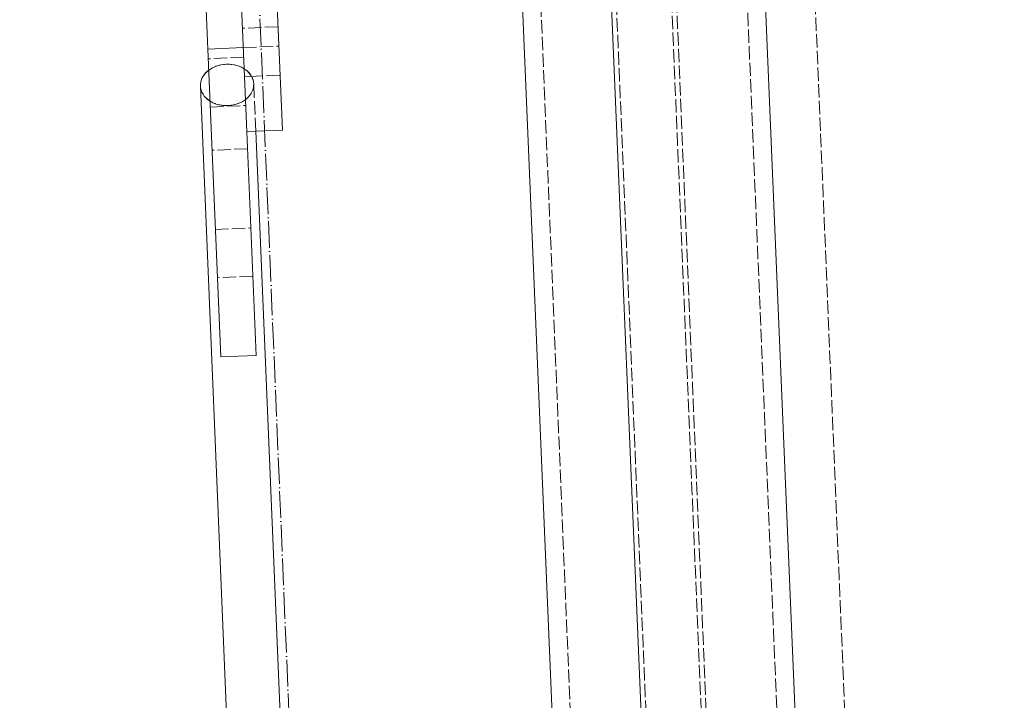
# Model space of a CAD drawing. Header units: millimetres. Extents: x -15129 to 9171, y -18789 to 5877.
# Tile 85 of 256: x -11752 to -11530, y -8789 to -8636. Entities that reach past the tile are written whole.
import ezdxf

# ---------------------------------------------------------------- set-up
doc = ezdxf.new("R2010")
doc.units = ezdxf.units.MM
doc.linetypes.add('ACAD_ISO02W100', pattern=[15, 12, -3])
doc.linetypes.add('ACAD_ISO04W100', pattern=[30, 24, -3, 0, -3])
for name, color, linetype in [('AS_Belki', 145, 'Continuous'), ('AS_Blachy', 30, 'Continuous'), ('AS_Sciany betonowe', 252, 'Continuous'), ('AS_Siatki', 72, 'Continuous')]:
    doc.layers.add(name, color=color, linetype=linetype)

msp = doc.modelspace()

# ---------------------------------------------------------------- linework, layer by layer
at = {"layer": 'AS_Belki', "color": 145, "linetype": 'Continuous', "lineweight": 13, "ltscale": 0.25}
for p, q in [((-11579.37, -9567.69), (-11620.28, -8586.54)), ((-11544.76, -9566.24), (-11585.67, -8585.09)), ((-11639.85, -8597.36), (-11599.9, -9555.23)), ((-11710.88, -8650.72), (-11698.66, -8943.57)), ((-11686.67, -8943.07), (-11698.44, -8660.89))]:
    msp.add_line(p, q, dxfattribs=at)
at = {"layer": 'AS_Belki', "color": 84, "linetype": 'ACAD_ISO02W100', "lineweight": 13, "ltscale": 0.25}
for p, q in [((-11578.27, -9567.64), (-11619.18, -8586.49)), ((-11565.84, -9567.12), (-11606.75, -8585.97)), ((-11564.74, -9567.07), (-11605.65, -8585.93)), ((-11548.85, -9566.41), (-11589.76, -8585.27)), ((-11636.17, -8587.2), (-11595.26, -9568.35)), ((-11698.44, -8660.89), (-11698.89, -8650.22))]:
    msp.add_line(p, q, dxfattribs=at)
at = {"layer": 'AS_Belki', "color": 84, "linetype": 'ACAD_ISO02W100', "lineweight": 13, "ltscale": 0.25, "extrusion": (0.026273, -0.629933, 0.776205)}
msp.add_circle((-12055.2, -6330.1, 5141.69), 6, dxfattribs=at)
at = {"layer": 'AS_Belki', "color": 84, "linetype": 'ACAD_ISO02W100', "lineweight": 13, "ltscale": 0.25, "extrusion": (-0.026273, 0.629933, 0.776205)}
msp.add_arc((12055.2, 6330.1, -5141.69), 6, 47.3552, 312.6449, dxfattribs=at)
at = {"layer": 'AS_Belki', "color": 145, "linetype": 'Continuous', "lineweight": 13, "ltscale": 0.25, "extrusion": (-0.026273, 0.629933, 0.776205)}
msp.add_arc((12055.2, 6330.1, -5141.69), 6, 312.6449, 47.3552, dxfattribs=at)
at = {"layer": 'AS_Blachy', "color": 145, "linetype": 'Continuous', "lineweight": 13, "ltscale": 0.25}
for p, q in [((-11702.02, -8623.18), (-11700.44, -8660.97)), ((-11692.45, -8660.64), (-11694.03, -8622.84)), ((-11709.22, -8642.41), (-11709.6, -8633.41)), ((-11701.23, -8642.07), (-11709.22, -8642.41)), ((-11706.33, -8711.7), (-11709.22, -8642.41)), ((-11700.44, -8660.97), (-11692.45, -8660.64)), ((-11700.44, -8660.97), (-11698.34, -8711.37)), ((-11706.33, -8711.7), (-11698.34, -8711.37))]:
    msp.add_line(p, q, dxfattribs=at)
at = {"layer": 'AS_Blachy', "color": 84, "linetype": 'ACAD_ISO02W100', "lineweight": 13, "ltscale": 0.25}
for p, q in [((-11693.42, -8637.37), (-11701.41, -8637.71)), ((-11701.23, -8642.07), (-11693.24, -8641.74)), ((-11701.14, -8644.25), (-11709.13, -8644.58)), ((-11700.96, -8648.62), (-11699.86, -8648.58)), ((-11699.86, -8648.58), (-11692.96, -8648.29)), ((-11708.68, -8655.44), (-11700.69, -8655.1)), ((-11700.28, -8664.84), (-11708.27, -8665.17)), ((-11707.53, -8683.01), (-11699.54, -8682.67)), ((-11699.08, -8693.53), (-11707.08, -8693.86))]:
    msp.add_line(p, q, dxfattribs=at)
at = {"layer": 'AS_Sciany betonowe', "color": 145, "linetype": 'ACAD_ISO02W100', "lineweight": 13, "ltscale": 0.25}
msp.add_line((-11534.15, -9552.49), (-11574.1, -8594.62), dxfattribs=at)
at = {"layer": 'AS_Siatki', "color": 20, "linetype": 'ACAD_ISO04W100', "lineweight": 13, "ltscale": 0.25}
msp.add_line((-11347.6, -17024.7), (-12017.05, -973.9), dxfattribs=at)

doc.saveas('drawing.dxf')
